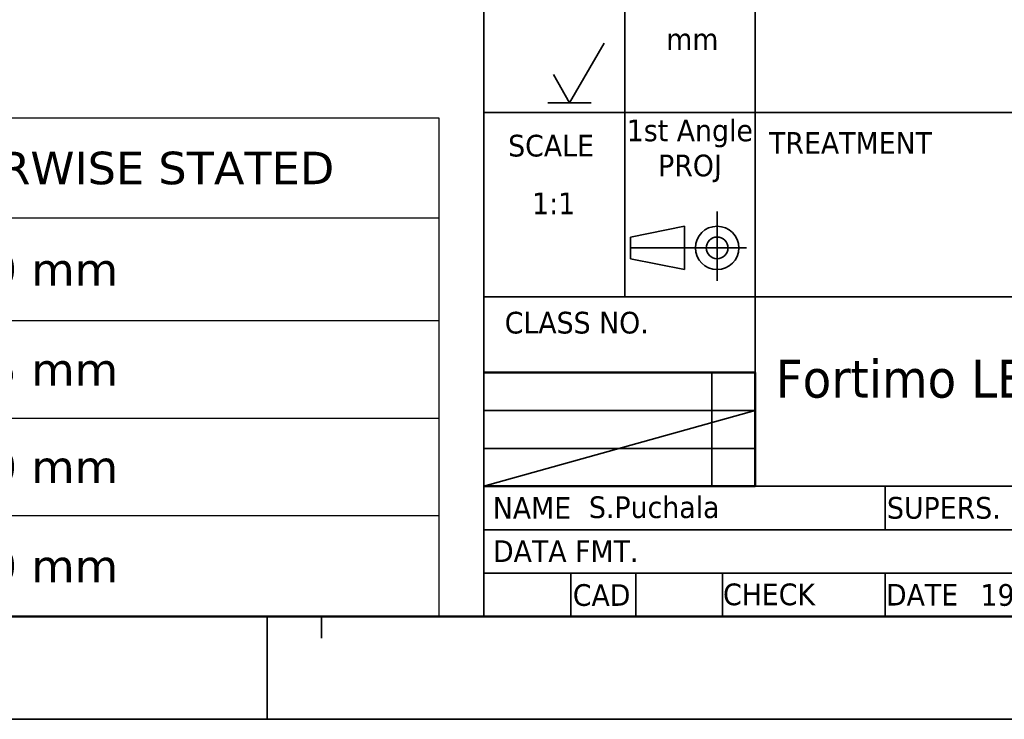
# Model space of a CAD drawing. Header units: millimetres. Extents: x 0 to 420, y 0 to 296.
# Tile 3 of 16: x 187 to 278, y 0 to 65. Entities that reach past the tile are written whole.
import ezdxf
from ezdxf.enums import TextEntityAlignment as Align

# ---------------------------------------------------------------- set-up
doc = ezdxf.new("R2010")
doc.units = ezdxf.units.MM
doc.layers.get('0').update_dxf_attribs({"lineweight": 25})
doc.layers.add('Sketch Geometry(ISO)', color=7, linetype='Continuous', lineweight=50)
doc.layers.add('Symbols(ISO)', color=7, linetype='Continuous', lineweight=25)
doc.styles.add('LG.Philips.Title', font='verdana.ttf', dxfattribs={"width": 0.9})
doc.styles.add('Philips-tekst', font='verdana.ttf')
doc.styles.add('Text Style43', font='verdana.ttf', dxfattribs={"width": 0.9})
doc.styles.add('Text Style45', font='verdana.ttf', dxfattribs={"width": 0.9})
doc.styles.add('Text Style46', font='verdana.ttf', dxfattribs={"width": 0.9})
doc.styles.add('Text Style49', font='verdana.ttf', dxfattribs={"width": 0.9})
doc.styles.add('Text Style50', font='verdana.ttf', dxfattribs={"width": 0.9})

# ---------------------------------------------------------------- blocks, each defined once
blk = doc.blocks.new('Title Blocks Philips Lighting Electronics')
at = {"layer": 'Sketch Geometry(ISO)', "color": 7, "linetype": 'Continuous', "lineweight": 35}
for p, q in [((20, 86), (20, 10)), ((33, 39.5), (33, 73.5)), ((45, 73.5), (45, 32.505)), ((27.9, 57.4), (31.075, 62.9)), ((26.4, 59.998), (27.9, 57.4)), ((29.9, 57.4), (25.9, 57.4)), ((20, 56.5), (200, 56.5)), ((41.5, 40.965), (41.5, 47.374)), ((33.5, 45), (38.5, 46)), ((38.5, 46), (38.5, 42)), ((33.5, 43), (33.5, 45)), ((33.543, 44), (44.219, 44)), ((38.5, 42), (33.5, 43)), ((20, 39.5), (126, 39.5)), ((41, 22), (41, 32.505)), ((45, 29.003), (20, 29.003)), ((20, 22), (45, 29.003)), ((20, 25.502), (45, 25.502)), ((45, 22), (200, 22)), ((57, 18), (57, 22)), ((20, 18), (126, 18)), ((20, 14), (200, 14)), ((28, 10), (28, 14)), ((34, 14), (34, 10)), ((42, 10), (42, 14)), ((57, 10), (57, 14)), ((20, 10), (200, 10))]:
    blk.add_line(p, q, dxfattribs=at)
at = {"layer": 'Sketch Geometry(ISO)', "color": 1, "linetype": 'Continuous', "lineweight": 50, "true_color": 0xff0000}
for p, q in [((45, 32.505), (20, 32.505)), ((45, 32.505), (45, 22)), ((45, 22), (20, 22))]:
    blk.add_line(p, q, dxfattribs=at)
at = {"layer": 'Sketch Geometry(ISO)', "color": 7, "linetype": 'Continuous', "lineweight": 35}
for radius in [2, 1]:
    blk.add_circle((41.5, 44), radius, dxfattribs=at)
at = {"layer": 'Symbols(ISO)', "color": 7, "char_height": 2, "attachment_point": 7, "style": 'LG.Philips.Title'}
for s, insert in [('\\fVerdana|b0|i0;\\H2.0000;mm', (36.814, 62.265)), ('\\fVerdana|b0|i0;\\H2.0000;TREATMENT', (46.29, 52.69)), ('\\fVerdana|b0|i0;\\H2.0000;SCALE', (22.23, 52.399)), ('\\fVerdana|b0|i0;\\H2.0000;CLASS NO.', (21.912, 36.065))]:
    blk.add_mtext(s, dxfattribs=dict(at, insert=insert))
at = {"layer": 'Symbols(ISO)', "color": 7, "char_height": 2, "style": 'LG.Philips.Title'}
for s, insert, width, attachment_point in [('\\fVerdana|b0|i0;\\H2.0000;1st Angle', (38.984, 54.559), 11.65388, 5), ('\\fVerdana|b0|i0;\\H2.0000;PROJ', (38.997, 51.334), 11.75511, 5), ('\\fVerdana|b0|i0;\\H2.0000; NAME', (20.026, 20.008), 9.40409, 4), ('\\fVerdana|b0|i0;\\H2.0000;SUPERS.', (57.168, 19.997), 12.74843, 4), ('\\fVerdana|b0|i0;\\H2.0000; DATA FMT.', (20.046, 16.018), 15.41361, 4), ('\\fVerdana|b0|i0;\\H2.0000;CAD', (28.194, 11.951), 5.60516, 4), ('\\fVerdana|b0|i0;\\H2.0000;CHECK', (42.043, 12.012), 8.59102, 4), ('\\fVerdana|b0|i0;\\H2.0000;DATE', (57.076, 11.996), 8.79194, 4)]:
    blk.add_mtext(s, dxfattribs=dict(at, insert=insert, width=width, attachment_point=attachment_point))
at = {"layer": 'Symbols(ISO)', "color": 7, "style": 'Text Style43', "width": 0.9}
for tag, p in [('<F3_ASSEMBLY_REFERENCE_ITEM_2>', (170.5, 83.886)), ('<F3_ASSEMBLY_REFERENCE_CODE_2>', (194.414, 83.851)), ('<F3_ASSEMBLY_REFERENCE_ITEM_1>', (170.465, 79.685)), ('<F3_ASSEMBLY_REFERENCE_CODE_1>', (194.42, 79.623)), ('<F3_ROUGHNESS>', (26.507, 64.469)), ('<F3_PATTERN_NO>', (175.629, 63.291)), ('<F3_REVISION_DATE_2>', (188.969, 31.988)), ('<F3_REVISION_DATE_3>', (188.969, 27.666)), ('<F3_REVISION_DATE_4>', (188.831, 23.893)), ('<F3_CAD_INDICATION>', (24.053, 11.938))]:
    blk.add_attdef(tag, text='', height=2, dxfattribs=at).set_placement(p, align=Align.MIDDLE_CENTER)
for tag, p in [('<F3_LINEAR_TOLERANCE_UP>', (82.338, 76.725)), ('<F3_SUPERSEEDS>', (71.006, 20.009)), ('<F3_DATA_FORMAT>', (35.878, 15.975)), ('<F3_PLATFORM>', (150.912, 15.974)), ('<F3_CHECK_NAME>', (51.653, 11.996))]:
    blk.add_attdef(tag, text='', height=2, dxfattribs=at).set_placement(p, align=Align.MIDDLE_LEFT)
at = {"layer": 'Symbols(ISO)', "color": 7, "width": 0.9}
for tag, p, height, style in [('<F3_ANGLE_TOLERANCE_UP>_001', (113.753, 75.807), 2, 'Text Style43'), ('<F3_SCALE>_001', (24.443, 47.114), 2, 'Text Style43'), ('<F3_REVISION_DATE_1>_001', (181.547, 35.789), 2, 'Text Style43'), ('DESCRIPTION_001', (46.901, 30.187), 3.5, 'Text Style50'), ('STOCK_NUMBER_001', (134.641, 29.218), 3, 'Text Style45'), ('DESIGNER_001', (29.683, 19.073), 2, 'Text Style43'), ('Number_of_sheets_001', (116.295, 18.982), 2, 'Text Style43'), ('<F3_TITLE_BLOCK_TYPE>_001', (134.135, 18.954), 2, 'Text Style43'), ('Sheet_number_001', (149.986, 18.95), 2, 'Text Style43'), ('<F3_LANGUAGE_NO>_001', (167.83, 19.029), 2, 'Text Style43'), ('<COST_CENTER>_001', (179.21, 18.997), 2, 'Text Style43'), ('Sheet_Size_001', (193.054, 18.755), 2.5, 'Text Style46'), ('<F3_PROGRAM>_001', (92.389, 14.984), 2, 'Text Style43'), ('CREATION_DATE_001', (65.796, 10.977), 2, 'Text Style43')]:
    blk.add_attdef(tag, p, '', height=height, dxfattribs=dict(at, style=style))
for tag, height, style, p in [('<F3_MATERIAL_DESCRIPTION_LINE_1>', 2, 'Text Style43', (50.916, 68.188)), ('<F3_MATERIAL_DESCRIPTION_LINE_2>', 2, 'Text Style43', (50.975, 64.518)), ('<F3_TREATMENT_DESCRIPTION_LINE_1>', 2, 'Text Style43', (51.181, 50.77)), ('<F3_TREATMENT_DESCRIPTION_LINE_2>', 2, 'Text Style43', (51.238, 46.96)), ('<F3_PRODUCT_DESCRIPTION_LINE_2>', 3.505, 'Text Style49', (47.47, 27.853))]:
    blk.add_attdef(tag, text='', height=height, dxfattribs=dict(at, style=style)).set_placement(p, align=Align.TOP_LEFT)
blk = doc.blocks.new('Borders A3')
at = {"layer": 'Sketch Geometry(ISO)', "color": 1, "linetype": 'Continuous', "lineweight": 50, "true_color": 0xff0000}
blk.add_line((20, 10), (410, 10), dxfattribs=at)
at = {"layer": 'Sketch Geometry(ISO)', "color": 7, "linetype": 'Continuous', "lineweight": 35}
for p, q in [((210, 0.5), (210, 10)), ((215, 10), (215, 8)), ((0.5, 0.5), (419.5, 0.5))]:
    blk.add_line(p, q, dxfattribs=at)
blk = doc.blocks.new('Table1')
at = {"layer": 'Symbols(ISO)'}
for p, q in [((120.173, 55.999), (225.839, 55.999)), ((225.839, 55.999), (225.839, 46.77)), ((120.173, 46.77), (225.839, 46.77)), ((225.839, 46.77), (225.839, 37.291)), ((120.173, 37.291), (225.839, 37.291)), ((225.839, 37.291), (225.839, 10)), ((120.173, 28.301), (225.839, 28.301)), ((120.173, 19.311), (225.839, 19.311)), ((120.173, 10), (225.839, 10))]:
    blk.add_line(p, q, dxfattribs=at)
at = {"layer": 'Symbols(ISO)', "color": 7, "char_height": 3, "attachment_point": 7, "style": 'Philips-tekst'}
for s, insert in [('TOLERANCES UNLESS OTHERWISE STATED', (127.549, 49.821)), ('±0.20 mm', (174.32, 40.467)), ('±0.25 mm', (174.32, 31.232)), ('±0.30 mm', (174.32, 22.242)), ('±0.40 mm', (174.32, 13.092))]:
    blk.add_mtext(s, dxfattribs=dict(at, insert=insert))

msp = doc.modelspace()

# ---------------------------------------------------------------- block references
for name in ['Borders A3', 'Table1']:
    msp.add_blockref(name, (0, 0))
ref = msp.add_blockref('Title Blocks Philips Lighting Electronics', (210, 0))
ref.add_attrib('DESIGNER_001', 'S.Puchala', (239.683, 19.073), dxfattribs={"layer": 'Symbols(ISO)', "color": 7, "height": 2, "style": 'Text Style43', "width": 0.9})
ref.add_attrib('CREATION_DATE_001', '19.07.2021', (275.796, 10.977), dxfattribs={"layer": 'Symbols(ISO)', "color": 7, "height": 2, "style": 'Text Style43', "width": 0.9})
ref.add_attrib('DESCRIPTION_001', 'Fortimo LED Line 1ft MF 1R LV5', (256.901, 30.187), dxfattribs={"layer": 'Symbols(ISO)', "color": 7, "height": 3.5, "style": 'Text Style50', "width": 0.9})
ref.add_attrib('<F3_SCALE>_001', '1:1', (234.443, 47.114), dxfattribs={"layer": 'Symbols(ISO)', "color": 7, "height": 2, "style": 'Text Style43', "width": 0.9})

doc.saveas('drawing.dxf')
